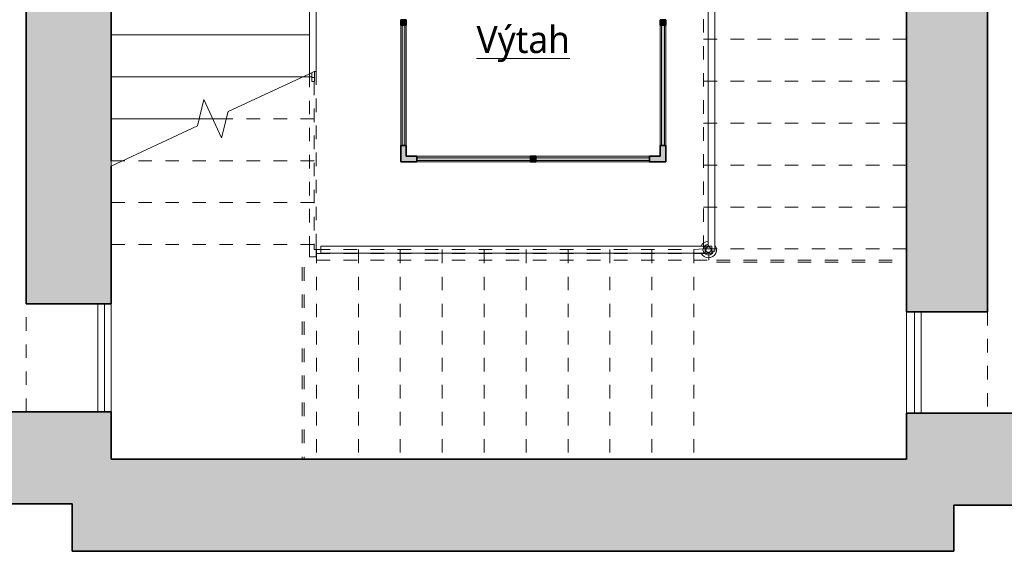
# Model space of a CAD drawing. Header units: metres. Extents: x -0.2 to 46.9, y -1.3 to 28.
# Tile 6 of 29: x 10.6 to 17.9, y 7.4 to 11.3. Entities that reach past the tile are written whole.
import ezdxf

# ---------------------------------------------------------------- set-up
doc = ezdxf.new("R2010")
doc.units = ezdxf.units.M
for name, pattern in [('AV - Carkovana 2mm', [0.0027, 0.002, -0.0007]), ('AV - Cerch_ 1 tecka 4mm', [0.006, 0.004, -0.001, 0, -0.001]), ('AV - Cerch_ 2 tecky 2mm', [0.0038, 0.002, -0.0006, 0, -0.0006, 0, -0.0006]), ('AV - Cerch_ 2 tecky 4mm', [0.008, 0.004, -0.0015, 0, -0.001, 0, -0.0015])]:
    doc.linetypes.add(name, pattern=pattern)
doc.layers.add('AV-MISTNOSTI', color=5, linetype='Continuous', lineweight=5, true_color=0x0000ff)
doc.layers.add('AV-SRAFY', color=7, linetype='Continuous', lineweight=35)
doc.layers.add('AV-STAVBA', color=7, linetype='Continuous', lineweight=18)
doc.styles.add('Trebuchet MS_B', font='trebuc.ttf', dxfattribs={"height": 0.2})

# ---------------------------------------------------------------- blocks, each defined once
blk = doc.blocks.new('GM_Otvor_obdélníkový - 800x2650-982090-2NP')
at = {"layer": 'AV-STAVBA', "color": 254, "linetype": 'AV - Cerch_ 1 tecka 4mm', "lineweight": 13, "true_color": 0xcccccc}
for p, q in [((-0.4, 0.315), (0.4, 0.315)), ((-0.4, -0.315), (0.4, -0.315)), ((-0.4, -0.315), (0.4, -0.315))]:
    blk.add_line(p, q, dxfattribs=at)
blk = doc.blocks.new('Systémový panel - Prosklený panel - Interiérový-1045395-2NP')
at = {"layer": 'AV-STAVBA', "true_color": 0xcccccc}
blk.add_hatch(color=254, dxfattribs=at).paths.add_polyline_path([(-0.445, 0.01), (-0.445, -0.01), (0.445, -0.01), (0.445, 0.01), (0.1995, 0.01)])
at = {"layer": 'AV-STAVBA', "color": 254, "true_color": 0xcccccc}
for p, q in [((0.445, 0.01), (-0.445, 0.01)), ((-0.445, 0.01), (-0.445, -0.01)), ((0.445, -0.01), (0.445, 0.01)), ((-0.445, -0.01), (0.445, -0.01))]:
    blk.add_line(p, q, dxfattribs=at)
blk = doc.blocks.new('Systémový panel - Prosklený panel - Interiérový-1045121-2NP')
at = {"layer": 'AV-STAVBA', "true_color": 0xcccccc}
blk.add_hatch(color=254, dxfattribs=at).paths.add_polyline_path([(0.42, 0.01), (-0.42, 0.01), (-0.42, -0.01), (0.42, -0.01)])
at = {"layer": 'AV-STAVBA', "color": 254, "true_color": 0xcccccc}
for p, q in [((0.42, 0.01), (-0.42, 0.01)), ((-0.42, 0.01), (-0.42, -0.01)), ((0.42, -0.01), (0.42, 0.01)), ((-0.42, -0.01), (0.42, -0.01))]:
    blk.add_line(p, q, dxfattribs=at)
blk = doc.blocks.new('Obdélníková příčel - Koncepční příčel interiérová 40_40-1045116-2NP')
at = {"layer": 'AV-STAVBA', "true_color": 0xcccccc}
blk.add_hatch(color=254, dxfattribs=at).paths.add_polyline_path([(-0.02, -0.02), (-0.02, 0.02), (0.02, 0.02), (0.02, -0.02)])
at = {"layer": 'AV-STAVBA', "color": 254, "lineweight": 35, "true_color": 0xcccccc}
for p, q in [((-0.02, 0.02), (0.02, 0.02)), ((-0.02, -0.02), (-0.02, 0.02)), ((0.02, 0.02), (0.02, -0.02)), ((0.02, -0.02), (-0.02, -0.02))]:
    blk.add_line(p, q, dxfattribs=at)
blk = doc.blocks.new('L Corner Mullion - 100x100-1044972-2NP')
at = {"layer": 'AV-STAVBA', "true_color": 0xcccccc}
blk.add_hatch(color=254, dxfattribs=at).paths.add_polyline_path([(0.02, 0.0213), (0.02, 0.1), (-0.02, 0.1), (-0.02, 0.02), (-0.1, 0.02), (-0.1, -0.02), (0.02, -0.02)])
at = {"layer": 'AV-STAVBA', "color": 254, "lineweight": 35, "true_color": 0xcccccc}
for p, q in [((0.02, 0.1), (-0.02, 0.1)), ((-0.02, 0.1), (-0.02, 0.02)), ((0.02, -0.02), (0.02, 0.1)), ((-0.02, 0.02), (-0.1, 0.02)), ((-0.1, 0.02), (-0.1, -0.02)), ((-0.1, -0.02), (0.02, -0.02))]:
    blk.add_line(p, q, dxfattribs=at)
blk = doc.blocks.new('Obdélníková příčel - Koncepční příčel interiérová 80_40-1045391-2NP')
at = {"layer": 'AV-STAVBA', "color": 254, "true_color": 0xcccccc}
for p, q in [((13.4248, 10.3582), (13.4248, 11.2482)), ((13.4648, 11.2482), (13.4648, 10.3582))]:
    blk.add_line(p, q, dxfattribs=at)
blk = doc.blocks.new('Obdélníková příčel - Koncepční příčel interiérová 80_40-1045120-2NP')
at = {"layer": 'AV-STAVBA', "color": 254, "true_color": 0xcccccc}
for p, q in [((14.4248, 10.2782), (15.2648, 10.2782)), ((15.2648, 10.2382), (14.4248, 10.2382))]:
    blk.add_line(p, q, dxfattribs=at)
blk = doc.blocks.new('Railing - BA_Panel zábradlí-1395254-2NP')
at = {"layer": 'AV-STAVBA', "color": 254, "true_color": 0xcccccc}
for p, q in [((-0.0274, -0.0395), (-0.0274, -0.08)), ((-0.0074, -0.08), (-0.0074, -0.0463)), ((-0.0274, -0.08), (-0.0074, -0.08)), ((-0.0274, -0.11), (-0.0274, -0.08)), ((-0.0274, -0.11), (-0.0074, -0.11)), ((-0.0074, -0.08), (-0.0074, -0.11))]:
    blk.add_line(p, q, dxfattribs=at)
blk = doc.blocks.new('Railing - Railing-1361517-2NP')
at = {"layer": 'AV-STAVBA', "color": 254, "true_color": 0xcccccc}
for p, q in [((12.7494, 12.3359), (12.7994, 12.3359)), ((12.7494, 12.3359), (12.7494, 10.8891)), ((12.7994, 12.3359), (12.7994, 10.9056)), ((12.7494, 10.8891), (12.7848, 10.9056)), ((12.7848, 10.9056), (12.7994, 10.9056))]:
    blk.add_line(p, q, dxfattribs=at)
at = {"layer": 'AV-STAVBA', "color": 254, "linetype": 'AV - Cerch_ 2 tecky 2mm', "true_color": 0xcccccc}
for p, q in [((12.7494, 10.8891), (12.7494, 9.6259)), ((12.7994, 10.9056), (12.7994, 9.6259)), ((12.7494, 9.6259), (12.7494, 9.5359)), ((12.7994, 9.6259), (12.7994, 9.5359)), ((12.7994, 9.5359), (12.7494, 9.5359))]:
    blk.add_line(p, q, dxfattribs=at)
at = {"extrusion": (0, 0, -1), "zscale": -1}
blk.add_blockref('Railing - BA_Panel zábradlí-1395254-2NP', (-12.7594, 10.9409), dxfattribs=at)
blk = doc.blocks.new('Railing - BA_Zdobný sloupek zábradlí-1391636-2NP')
at = {"layer": 'AV-STAVBA', "color": 254, "true_color": 0xcccccc}
for p, q in [((0.025, 0.025), (-0.025, 0.025)), ((-0.025, 0.025), (-0.025, -0.025)), ((0.025, -0.025), (0.025, 0.025)), ((-0.025, -0.025), (0.025, -0.025))]:
    blk.add_line(p, q, dxfattribs=at)
at = {"layer": 'AV-STAVBA', "color": 254, "true_color": 0xcccccc, "flags": 128}
for points in [[(0.02, 0), (0.02, 0.0008), (0.0199, 0.0016), (0.0199, 0.0024), (0.0197, 0.0032), (0.0196, 0.004), (0.0194, 0.0048), (0.0192, 0.0055), (0.019, 0.0063), (0.0187, 0.007), (0.0184, 0.0078), (0.0181, 0.0085), (0.0177, 0.0092), (0.0174, 0.0099), (0.0169, 0.0106), (0.0165, 0.0113), (0.016, 0.0119), (0.0156, 0.0126), (0.015, 0.0132), (0.0145, 0.0138), (0.0139, 0.0143), (0.0133, 0.0149), (0.0127, 0.0154), (0.0121, 0.0159), (0.0115, 0.0164), (0.0108, 0.0168), (0.0101, 0.0172), (0.0094, 0.0176), (0.0087, 0.018), (0.008, 0.0183), (0.0072, 0.0186), (0.0065, 0.0189), (0.0057, 0.0192), (0.005, 0.0194), (0.0042, 0.0196), (0.0034, 0.0197), (0.0026, 0.0198), (0.0018, 0.0199), (0.001, 0.02), (0.0002, 0.02), (-0.0006, 0.02), (-0.0014, 0.02), (-0.0022, 0.0199), (-0.003, 0.0198), (-0.0038, 0.0196), (-0.0045, 0.0195), (-0.0053, 0.0193), (-0.0061, 0.0191), (-0.0068, 0.0188), (-0.0076, 0.0185), (-0.0083, 0.0182), (-0.009, 0.0178), (-0.0097, 0.0175), (-0.0104, 0.0171), (-0.0111, 0.0166), (-0.0118, 0.0162), (-0.0124, 0.0157), (-0.013, 0.0152), (-0.0136, 0.0146), (-0.0142, 0.0141), (-0.0147, 0.0135), (-0.0153, 0.0129), (-0.0158, 0.0123), (-0.0163, 0.0116), (-0.0167, 0.011), (-0.0171, 0.0103), (-0.0175, 0.0096), (-0.0179, 0.0089), (-0.0182, 0.0082), (-0.0186, 0.0074), (-0.0188, 0.0067), (-0.0191, 0.0059), (-0.0193, 0.0052), (-0.0195, 0.0044), (-0.0197, 0.0036), (-0.0198, 0.0028), (-0.0199, 0.002), (-0.02, 0.0012), (-0.02, 0.0004), (-0.02, 0)], [(-0.02, 0), (-0.02, -0.0008), (-0.0199, -0.0016), (-0.0199, -0.0024), (-0.0197, -0.0032), (-0.0196, -0.004), (-0.0194, -0.0048), (-0.0192, -0.0055), (-0.019, -0.0063), (-0.0187, -0.007), (-0.0184, -0.0078), (-0.0181, -0.0085), (-0.0177, -0.0092), (-0.0174, -0.0099), (-0.0169, -0.0106), (-0.0165, -0.0113), (-0.016, -0.0119), (-0.0156, -0.0126), (-0.015, -0.0132), (-0.0145, -0.0138), (-0.0139, -0.0143), (-0.0133, -0.0149), (-0.0127, -0.0154), (-0.0121, -0.0159), (-0.0115, -0.0164), (-0.0108, -0.0168), (-0.0101, -0.0172), (-0.0094, -0.0176), (-0.0087, -0.018), (-0.008, -0.0183), (-0.0072, -0.0186), (-0.0065, -0.0189), (-0.0057, -0.0192), (-0.005, -0.0194), (-0.0042, -0.0196), (-0.0034, -0.0197), (-0.0026, -0.0198), (-0.0018, -0.0199), (-0.001, -0.02), (-0.0002, -0.02), (0.0006, -0.02), (0.0014, -0.02), (0.0022, -0.0199), (0.003, -0.0198), (0.0038, -0.0196), (0.0045, -0.0195), (0.0053, -0.0193), (0.0061, -0.0191), (0.0068, -0.0188), (0.0076, -0.0185), (0.0083, -0.0182), (0.009, -0.0178), (0.0097, -0.0175), (0.0104, -0.0171), (0.0111, -0.0166), (0.0118, -0.0162), (0.0124, -0.0157), (0.013, -0.0152), (0.0136, -0.0146), (0.0142, -0.0141), (0.0147, -0.0135), (0.0153, -0.0129), (0.0158, -0.0123), (0.0163, -0.0116), (0.0167, -0.011), (0.0171, -0.0103), (0.0175, -0.0096), (0.0179, -0.0089), (0.0182, -0.0082), (0.0186, -0.0074), (0.0188, -0.0067), (0.0191, -0.0059), (0.0193, -0.0052), (0.0195, -0.0044), (0.0197, -0.0036), (0.0198, -0.0028), (0.0199, -0.002), (0.02, -0.0012), (0.02, -0.0004), (0.02, 0)]]:
    blk.add_lwpolyline(points, dxfattribs=at)
at = {"layer": 'AV-STAVBA', "color": 254, "true_color": 0xcccccc}
for radius, start, end in [(0.06, 115.30778, 180), (0.04, 3.70125, 180), (0.06, 2.43729, 64.69222), (0.06, 180, 307.18956), (0.04, 180, 255)]:
    blk.add_arc((0, 0), radius, start, end, dxfattribs=at)
blk = doc.blocks.new('Railing - Railing-1391718-2NP')
at = {"layer": 'AV-STAVBA', "color": 254, "true_color": 0xcccccc}
for p, q in [((12.8348, 9.6132), (15.6506, 9.6132)), ((12.8348, 9.5632), (12.8348, 9.6132)), ((15.6506, 9.6132), (15.6756, 9.6132)), ((12.8348, 9.5632), (15.6506, 9.5632)), ((15.6506, 9.5632), (15.6756, 9.5632))]:
    blk.add_line(p, q, dxfattribs=at)
at = {"rotation": 89.9999999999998}
blk.add_blockref('Railing - BA_Zdobný sloupek zábradlí-1391636-2NP', (15.7006, 9.5882), dxfattribs=at)
blk = doc.blocks.new('Railing - Railing-1391833-2NP')
at = {"layer": 'AV-STAVBA', "color": 254, "true_color": 0xcccccc}
for p, q in [((15.6981, 9.6132), (15.6981, 12.3359)), ((15.7481, 9.5782), (15.7481, 12.3359)), ((15.7481, 9.5782), (15.7256, 9.5782))]:
    blk.add_line(p, q, dxfattribs=at)
blk = doc.blocks.new('Railing - Railing-1395246-2NP')
at = {"layer": 'AV-STAVBA', "color": 254, "linetype": 'AV - Cerch_ 2 tecky 2mm', "true_color": 0xcccccc}
for p, q in [((12.8023, 9.5609), (15.5923, 9.5609)), ((12.8023, 9.5109), (12.8023, 9.5609)), ((15.5923, 9.5609), (15.7048, 9.5609)), ((15.7048, 9.5609), (15.7048, 9.5109)), ((12.8023, 9.5109), (15.5923, 9.5109)), ((15.5923, 9.5109), (15.7048, 9.5109))]:
    blk.add_line(p, q, dxfattribs=at)
blk = doc.blocks.new('SFR_IPE - IPE 220-1424551-2NP')
at = {"layer": 'AV-STAVBA', "color": 254, "linetype": 'AV - Carkovana 2mm', "true_color": 0xcccccc}
for p, q in [((0.7097, 0.0065), (-0.7097, 0.0065)), ((0.7097, -0.0065), (-0.7097, -0.0065))]:
    blk.add_line(p, q, dxfattribs=at)
blk = doc.blocks.new('SFR_IPE - IPE 220-1424547-2NP')
at = {"layer": 'AV-STAVBA', "color": 254, "linetype": 'AV - Carkovana 2mm', "true_color": 0xcccccc}
for p, q in [((0.702, 0.0065), (-0.702, 0.0065)), ((0.702, -0.0065), (-0.702, -0.0065))]:
    blk.add_line(p, q, dxfattribs=at)
blk = doc.blocks.new('Railing - Railing-1425603-2NP')
at = {"layer": 'AV-STAVBA', "color": 254, "true_color": 0xcccccc}
for p, q in [((11.1848, 9.1882), (11.1848, 8.3882)), ((11.2348, 8.3882), (11.2348, 9.1882))]:
    blk.add_line(p, q, dxfattribs=at)
blk = doc.blocks.new('GM_Otvor_obdélníkový - 750x2400-993894-2NP')
at = {"layer": 'AV-STAVBA', "color": 254, "linetype": 'AV - Cerch_ 1 tecka 4mm', "lineweight": 13, "true_color": 0xcccccc}
for p, q in [((-0.375, 0.3), (0.375, 0.3)), ((-0.375, -0.3), (0.375, -0.3)), ((-0.375, -0.3), (0.375, -0.3))]:
    blk.add_line(p, q, dxfattribs=at)
blk = doc.blocks.new('Railing - Railing-1426095-2NP')
at = {"layer": 'AV-STAVBA', "color": 254, "true_color": 0xcccccc}
for p, q in [((17.2248, 9.1282), (17.2248, 8.3782)), ((17.2748, 8.3782), (17.2748, 9.1282))]:
    blk.add_line(p, q, dxfattribs=at)
blk = doc.blocks.new('D0089 - 1514 - OÚPSŘ_Benešova_rvt-1-2NP')
at = {"layer": 'AV-SRAFY', "lineweight": 18, "true_color": 0xcccccc}
h = blk.add_hatch(color=254, dxfattribs=at)
h.paths.add_polyline_path([(11.2848, 7.7082), (11.2848, 8.3882), (10.6548, 8.3882), (10.6548, 7.7082), (10.9948, 7.7082)])
h.paths.add_polyline_path([(10.6548, 9.1882), (11.2848, 9.1882), (11.2848, 12.4282), (10.6548, 12.4282), (10.6548, 9.5586)])
h.paths.add_polyline_path([(10.6548, 13.7482), (11.2848, 13.7482), (11.2848, 13.8982), (10.6548, 13.8982)])
h = blk.add_hatch(color=254, dxfattribs=at)
h.paths.add_polyline_path([(17.493, 7.6982), (17.7648, 7.6982), (17.7648, 8.3782), (17.1648, 8.3782), (17.1648, 7.6982)])
h.paths.add_polyline_path([(17.493, 9.1282), (17.7648, 9.1282), (17.7648, 12.3882), (17.1648, 12.3882), (17.1648, 9.1282)])
h.paths.add_polyline_path([(17.7447, 13.7082), (17.7648, 13.7082), (17.7648, 13.8482), (17.1648, 13.8482), (17.1648, 13.7082), (17.493, 13.7082)])
h = blk.add_hatch(color=254, dxfattribs=at)
h.paths.add_polyline_path([(10.6548, 7.7082), (10.6548, 8.3882), (10.4498, 8.3882), (10.4498, 7.7082)])
h.paths.add_polyline_path([(9.1498, 7.7082), (9.1498, 8.3882), (4.6048, 8.3882), (4.6048, 7.7082), (7.4256, 7.7082)])
h.paths.add_polyline_path([(1.0048, 7.7082), (1.0048, 8.3882), (0.2248, 8.3882), (0.2248, 7.7082)])
h = blk.add_hatch(color=254, dxfattribs=at)
h.paths.add_polyline_path([(39.2348, 7.6982), (39.2348, 8.3782), (35.9474, 8.3782), (35.9474, 7.6982)])
h.paths.add_polyline_path([(33.8548, 7.6982), (34.5474, 7.6982), (34.5474, 8.3782), (31.2824, 8.3782), (31.2824, 7.6982), (31.5874, 7.6982)])
h.paths.add_polyline_path([(20.4448, 7.6982), (22.9848, 7.6982), (22.9848, 8.3782), (20.4448, 8.3782)])
h.paths.add_polyline_path([(18.0686, 7.6982), (18.0686, 7.8732), (18.7186, 7.8732), (18.7186, 7.6982), (19.0448, 7.6982), (19.0448, 8.3782), (17.7648, 8.3782), (17.7648, 7.6982)])
h.paths.add_polyline_path([(24.2848, 7.6982), (29.9324, 7.6982), (29.9324, 8.3782), (24.2848, 8.3782)])
blk.add_hatch(color=254, dxfattribs=at).paths.add_polyline_path([(11.4526, 7.3582), (17.5148, 7.3582), (17.5148, 7.6982), (17.1648, 7.6982), (17.1648, 8.0382), (11.2848, 8.0382), (11.2848, 7.7082), (10.9948, 7.7082), (10.9948, 7.3582)])
at = {"layer": 'AV-STAVBA', "color": 254, "lineweight": 35, "true_color": 0xcccccc}
for p, q in [((10.6548, 12.4282), (10.6548, 9.1882)), ((11.2848, 10.2459), (11.2848, 12.4282)), ((17.1648, 12.3882), (17.1648, 9.1282)), ((17.7648, 9.1282), (17.7648, 12.3882)), ((11.2848, 9.1882), (11.2848, 10.2062)), ((10.6548, 9.1882), (11.2848, 9.1882)), ((17.1648, 9.1282), (17.7648, 9.1282)), ((10.6548, 8.3882), (10.4498, 8.3882)), ((11.2848, 8.3882), (10.6548, 8.3882)), ((11.2848, 8.0382), (11.2848, 8.3882)), ((17.1648, 8.3782), (17.1648, 8.0382)), ((17.7648, 8.3782), (17.1648, 8.3782)), ((19.0448, 8.3782), (17.7648, 8.3782)), ((17.1648, 8.0382), (11.2848, 8.0382)), ((10.4498, 7.7082), (10.6548, 7.7082)), ((10.6548, 7.7082), (10.9948, 7.7082)), ((10.9948, 7.7082), (10.9948, 7.3582)), ((17.5148, 7.3582), (17.5148, 7.6982)), ((17.5148, 7.6982), (17.7648, 7.6982)), ((17.7648, 7.6982), (18.0686, 7.6982)), ((10.9948, 7.3582), (17.5148, 7.3582))]:
    blk.add_line(p, q, dxfattribs=at)
at = {"layer": 'AV-STAVBA', "color": 254, "linetype": 'AV - Cerch_ 2 tecky 4mm', "true_color": 0xcccccc}
for p, q in [((15.6648, 9.5932), (15.6648, 12.3832)), ((17.1648, 9.5932), (17.1648, 12.3832)), ((12.7494, 11.1759), (11.2848, 11.1759)), ((15.6648, 11.1432), (17.1648, 11.1432)), ((15.6648, 11.1432), (17.1648, 11.1432)), ((12.6996, 10.8659), (11.2848, 10.8659)), ((12.7668, 10.8659), (12.6996, 10.8659)), ((12.7668, 10.8659), (12.6996, 10.8659)), ((12.7848, 10.8309), (12.7848, 9.6259)), ((15.6648, 10.8332), (17.1648, 10.8332)), ((15.6648, 10.8332), (17.1648, 10.8332)), ((11.9344, 10.5559), (11.2848, 10.5559)), ((12.0348, 10.5559), (11.9344, 10.5559)), ((12.0348, 10.5559), (11.9344, 10.5559)), ((12.1353, 10.5559), (12.0348, 10.5559)), ((12.7848, 10.5559), (12.1353, 10.5559)), ((12.7848, 10.5559), (12.1353, 10.5559)), ((15.6648, 10.5232), (17.1648, 10.5232)), ((15.6648, 10.5232), (17.1648, 10.5232)), ((11.37, 10.2459), (11.2848, 10.2459)), ((11.2848, 10.2062), (11.2848, 9.6259)), ((12.7848, 10.2459), (11.37, 10.2459)), ((12.7848, 10.2459), (11.37, 10.2459)), ((15.6648, 10.2132), (17.1648, 10.2132)), ((15.6648, 10.2132), (17.1648, 10.2132)), ((12.7848, 9.9359), (11.2848, 9.9359)), ((12.7848, 9.9359), (11.2848, 9.9359)), ((15.6648, 9.9032), (17.1648, 9.9032)), ((15.6648, 9.9032), (17.1648, 9.9032)), ((11.2848, 9.6259), (11.2848, 8.0382)), ((12.7848, 9.6259), (11.2848, 9.6259)), ((12.7848, 9.6259), (11.2848, 9.6259)), ((12.7848, 9.5882), (12.7848, 9.6259)), ((12.8023, 9.5882), (12.7848, 9.5882)), ((12.8023, 9.5882), (12.8023, 8.0382)), ((12.8023, 9.5882), (15.5923, 9.5882)), ((12.8023, 9.5882), (12.8023, 8.0382)), ((13.1123, 9.5882), (13.1123, 8.0382)), ((13.1123, 9.5882), (13.1123, 8.0382)), ((13.4223, 9.5882), (13.4223, 8.0382)), ((13.4223, 9.5882), (13.4223, 8.0382)), ((13.7323, 9.5882), (13.7323, 8.0382)), ((13.7323, 9.5882), (13.7323, 8.0382)), ((14.0423, 9.5882), (14.0423, 8.0382)), ((14.0423, 9.5882), (14.0423, 8.0382)), ((14.3523, 9.5882), (14.3523, 8.0382)), ((14.3523, 9.5882), (14.3523, 8.0382)), ((14.6623, 9.5882), (14.6623, 8.0382)), ((14.6623, 9.5882), (14.6623, 8.0382)), ((14.9723, 9.5882), (14.9723, 8.0382)), ((14.9723, 9.5882), (14.9723, 8.0382)), ((15.2823, 9.5882), (15.2823, 8.0382)), ((15.2823, 9.5882), (15.2823, 8.0382)), ((15.6648, 9.5932), (15.5923, 9.5882)), ((15.5923, 9.5882), (15.5923, 8.0382)), ((15.5923, 9.5882), (15.5923, 8.0382)), ((15.6648, 9.5932), (17.1648, 9.5932)), ((15.6648, 9.5932), (17.1648, 9.5932)), ((17.1648, 8.0382), (17.1648, 9.5932)), ((11.2848, 8.0382), (12.8023, 8.0382)), ((12.8023, 8.0382), (15.5923, 8.0382)), ((15.5923, 8.0382), (17.1648, 8.0382))]:
    blk.add_line(p, q, dxfattribs=at)
at = {"layer": 'AV-STAVBA', "color": 254, "true_color": 0xcccccc}
for p, q in [((12.7494, 11.1759), (11.2848, 11.1759)), ((12.6996, 10.8659), (11.2848, 10.8659)), ((11.9344, 10.5559), (11.2848, 10.5559)), ((12.1353, 10.5559), (12.0348, 10.5559)), ((11.2848, 10.2459), (11.2848, 10.2062)), ((11.37, 10.2459), (11.2848, 10.2459)), ((11.2848, 8.3882), (11.2848, 9.1882)), ((17.1648, 9.1282), (17.1648, 8.3782))]:
    blk.add_line(p, q, dxfattribs=at)
at = {"layer": 'AV-STAVBA', "color": 254, "lineweight": 13, "true_color": 0xcccccc}
for p, q in [((12.1481, 10.6087), (12.7494, 10.8891)), ((11.9215, 10.5031), (11.9688, 10.6975)), ((11.9688, 10.6975), (12.1008, 10.4143)), ((12.1008, 10.4143), (12.1481, 10.6087)), ((11.2848, 10.2062), (11.9215, 10.5031))]:
    blk.add_line(p, q, dxfattribs=at)
at = {"layer": 'AV-STAVBA', "color": 254, "lineweight": 18, "true_color": 0xcccccc}
for name, p in [('Railing - Railing-1361517-2NP', (0, 0)), ('Railing - Railing-1391833-2NP', (0, 0)), ('Obdélníková příčel - Koncepční příčel interiérová 80_40-1045391-2NP', (0, 0)), ('L Corner Mullion - 100x100-1044972-2NP', (15.3648, 10.2582)), ('Obdélníková příčel - Koncepční příčel interiérová 80_40-1045120-2NP', (-0.88, 0)), ('Obdélníková příčel - Koncepční příčel interiérová 80_40-1045120-2NP', (0, 0)), ('Railing - Railing-1391718-2NP', (0, 0)), ('Railing - Railing-1395246-2NP', (0, 0)), ('Railing - Railing-1425603-2NP', (0, 0)), ('Railing - Railing-1426095-2NP', (0, 0))]:
    blk.add_blockref(name, p, dxfattribs=at)
at = {"layer": 'AV-STAVBA', "color": 254, "lineweight": 18, "true_color": 0xcccccc, "extrusion": (0, 0, -1)}
for p, rotation in [((-13.4448, 11.2682), 90), ((-15.3648, 11.2682), 270)]:
    blk.add_blockref('Obdélníková příčel - Koncepční příčel interiérová 40_40-1045116-2NP', p, dxfattribs=dict(at, rotation=rotation))
at = {"layer": 'AV-STAVBA', "color": 254, "lineweight": 18, "true_color": 0xcccccc}
for name, p, rotation in [('Systémový panel - Prosklený panel - Interiérový-1045395-2NP', (13.4448, 10.8032), 90), ('Obdélníková příčel - Koncepční příčel interiérová 80_40-1045391-2NP', (28.8096, 21.6064), 180), ('Systémový panel - Prosklený panel - Interiérový-1045395-2NP', (15.3648, 10.8032), 270), ('L Corner Mullion - 100x100-1044972-2NP', (13.4448, 10.2582), 270), ('Systémový panel - Prosklený panel - Interiérový-1045121-2NP', (13.9648, 10.2582), 180), ('Systémový panel - Prosklený panel - Interiérový-1045121-2NP', (14.8448, 10.2582), 180), ('SFR_IPE - IPE 220-1424547-2NP', (16.4628, 9.5033), 180), ('SFR_IPE - IPE 220-1424551-2NP', (12.7038, 8.7479), 90), ('GM_Otvor_obdélníkový - 800x2650-982090-2NP', (10.9698, 8.7882), 89.9999999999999), ('GM_Otvor_obdélníkový - 750x2400-993894-2NP', (17.4648, 8.7532), 269.9999999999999)]:
    blk.add_blockref(name, p, dxfattribs=dict(at, rotation=rotation))
at = {"layer": 'AV-STAVBA', "color": 254, "lineweight": 18, "true_color": 0xcccccc, "extrusion": (0, 0, -1)}
blk.add_blockref('Obdélníková příčel - Koncepční příčel interiérová 40_40-1045116-2NP', (-14.4048, 10.2582), dxfattribs=at)

msp = doc.modelspace()

# ---------------------------------------------------------------- block references
at = {"lineweight": 5}
msp.add_blockref('D0089 - 1514 - OÚPSŘ_Benešova_rvt-1-2NP', (0, 0), dxfattribs=at)

# ---------------------------------------------------------------- texts
at = {"layer": 'AV-MISTNOSTI', "insert": (13.986, 11.2415), "char_height": 0.2, "width": 0.921941, "attachment_point": 1, "style": 'Trebuchet MS_B'}
msp.add_mtext('\\LVýtah', dxfattribs=at)

doc.saveas('drawing.dxf')
